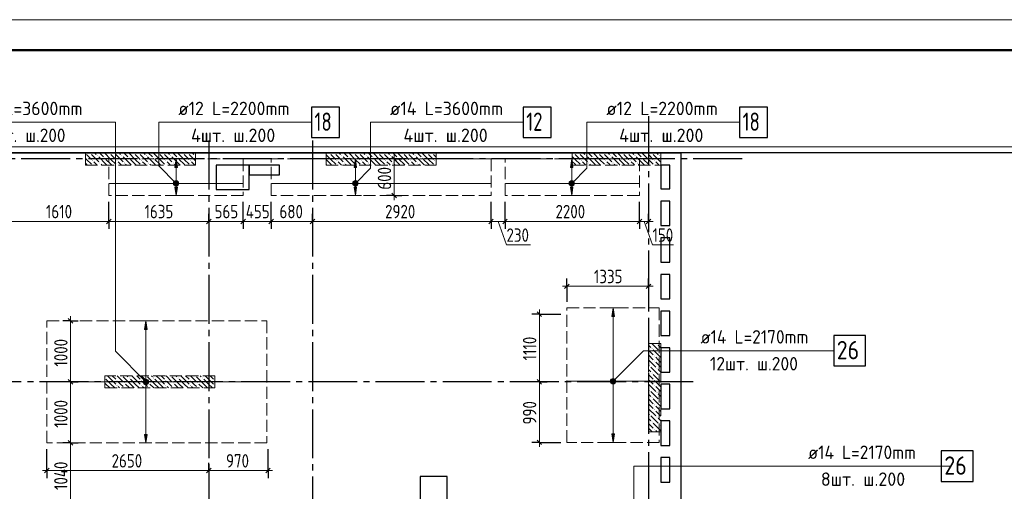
# Model space of a CAD drawing. Header units: millimetres. Extents: x 0 to 43617, y 0 to 59400.
# Tile 30 of 31: x 11528 to 27647, y 51678 to 59400. Entities that reach past the tile are written whole.
import ezdxf

# ---------------------------------------------------------------- set-up
doc = ezdxf.new("R2010")
doc.units = ezdxf.units.MM
doc.linetypes.add('______2', pattern=[270, 200, -70])
doc.linetypes.add('______5', pattern=[1100, 800, -100, 100, -100])
for name, color, linetype, lineweight in [('Standard', 7, 'Continuous', 25), ('ДОП Верх по У', 7, 'Continuous', 25), ('ЖБ Пилон', 180, 'Continuous', 25), ('Оси', 40, '______5', 18), ('Позиционная метка номер позиции', 7, 'Continuous', 13), ('Примечания', 7, 'Continuous', 25)]:
    doc.layers.add(name, color=color, linetype=linetype, lineweight=lineweight)
doc.layers.add('ЖБ Перекрытие верхний уровень', color=7, linetype='Continuous', lineweight=25, true_color=0xe0e0ff)
doc.styles.add('GOST 2.304-81', font='txt')
doc.styles.add('ISOCPEUR', font='txt')

msp = doc.modelspace()

# ---------------------------------------------------------------- hatches: boundary and pattern name
at = {"layer": 'ДОП Верх по У', "linetype": 'Continuous', "lineweight": 13, "transparency": 33554687}
for points in [[(14109, 56980), (14089, 57120), (14069, 56980)], [(17044, 56980), (17024, 57120), (17004, 56980)], [(20586, 56980), (20566, 57120), (20546, 56980)], [(14051, 56720), (14126, 56720), (14121, 56739)], [(14051, 56720), (14121, 56739), (14057, 56739)], [(14057, 56739), (14121, 56739), (14108, 56752)], [(14057, 56739), (14108, 56752), (14070, 56752)], [(14070, 56752), (14108, 56752), (14089, 56758)], [(16986, 56720), (17061, 56720), (17056, 56739)], [(16986, 56720), (17056, 56739), (16992, 56739)], [(16992, 56739), (17056, 56739), (17043, 56752)], [(16992, 56739), (17043, 56752), (17005, 56752)], [(17005, 56752), (17043, 56752), (17024, 56758)], [(20529, 56720), (20604, 56720), (20598, 56739)], [(20529, 56720), (20598, 56739), (20534, 56739)], [(20534, 56739), (20598, 56739), (20585, 56752)], [(20534, 56739), (20585, 56752), (20547, 56752)], [(20547, 56752), (20585, 56752), (20566, 56758)], [(14057, 56701), (14126, 56720), (14051, 56720)], [(14057, 56701), (14121, 56701), (14126, 56720)], [(14070, 56688), (14121, 56701), (14057, 56701)], [(14070, 56688), (14108, 56688), (14121, 56701)], [(14108, 56688), (14070, 56688), (14089, 56683)], [(16992, 56701), (17061, 56720), (16986, 56720)], [(16992, 56701), (17056, 56701), (17061, 56720)], [(17005, 56688), (17056, 56701), (16992, 56701)], [(17005, 56688), (17043, 56688), (17056, 56701)], [(17043, 56688), (17005, 56688), (17024, 56683)], [(20534, 56701), (20604, 56720), (20529, 56720)], [(20534, 56701), (20598, 56701), (20604, 56720)], [(20547, 56688), (20598, 56701), (20534, 56701)], [(20547, 56688), (20585, 56688), (20598, 56701)], [(20585, 56688), (20547, 56688), (20566, 56683)], [(21263, 54540), (21243, 54680), (21223, 54540)], [(13614, 54330), (13594, 54470), (13574, 54330)], [(21224, 53512), (21262, 53512), (21243, 53518)], [(13557, 53470), (13631, 53470), (13626, 53489)], [(13557, 53470), (13626, 53489), (13562, 53489)], [(13562, 53451), (13631, 53470), (13557, 53470)], [(13562, 53489), (13626, 53489), (13613, 53502)], [(13562, 53489), (13613, 53502), (13575, 53502)], [(13562, 53451), (13626, 53451), (13631, 53470)], [(13575, 53438), (13626, 53451), (13562, 53451)], [(13575, 53502), (13613, 53502), (13594, 53508)], [(13575, 53438), (13613, 53438), (13626, 53451)], [(13613, 53438), (13575, 53438), (13594, 53433)], [(21205, 53480), (21280, 53480), (21275, 53499)], [(21205, 53480), (21275, 53499), (21211, 53499)], [(21211, 53461), (21280, 53480), (21205, 53480)], [(21211, 53499), (21275, 53499), (21262, 53512)], [(21211, 53499), (21262, 53512), (21224, 53512)], [(21211, 53461), (21275, 53461), (21280, 53480)], [(21224, 53448), (21275, 53461), (21211, 53461)], [(21224, 53448), (21262, 53448), (21275, 53461)], [(21262, 53448), (21224, 53448), (21243, 53443)]]:
    msp.add_hatch(color=7, dxfattribs=at).paths.add_polyline_path(points)
for points in [[(14109, 56660), (14089, 56520), (14069, 56660)], [(17044, 56660), (17024, 56520), (17004, 56660)], [(20586, 56660), (20566, 56520), (20546, 56660)], [(13614, 52610), (13594, 52470), (13574, 52610)], [(21263, 52620), (21243, 52480), (21223, 52620)]]:
    msp.add_hatch(color=7, dxfattribs=at).paths.add_polyline_path(points, flags=16)
at = {"layer": 'ЖБ Пилон', "linetype": 'Continuous', "lineweight": 18, "transparency": 33554687}
for points in [[(12604, 57217), (12607, 57213), (12604, 57210)], [(12674, 57213), (12681, 57220), (12687, 57213), (12681, 57207)], [(12714, 57093), (12721, 57100), (12727, 57093), (12721, 57087)], [(12794, 57173), (12801, 57180), (12807, 57173), (12801, 57167)], [(12914, 57133), (12921, 57140), (12927, 57133), (12921, 57127)], [(12994, 57213), (13001, 57220), (13007, 57213), (13001, 57207)], [(13074, 57213), (13081, 57220), (13087, 57213), (13081, 57207)], [(13114, 57093), (13121, 57100), (13127, 57093), (13121, 57087)], [(13194, 57173), (13201, 57180), (13207, 57173), (13201, 57167)], [(13314, 57133), (13321, 57140), (13327, 57133), (13321, 57127)], [(13394, 57213), (13401, 57220), (13407, 57213), (13401, 57207)], [(13474, 57213), (13481, 57220), (13487, 57213), (13481, 57207)], [(13514, 57093), (13521, 57100), (13527, 57093), (13521, 57087)], [(13594, 57173), (13601, 57180), (13607, 57173), (13601, 57167)], [(13714, 57133), (13721, 57140), (13727, 57133), (13721, 57127)], [(13794, 57213), (13801, 57220), (13807, 57213), (13801, 57207)], [(13874, 57213), (13881, 57220), (13887, 57213), (13881, 57207)], [(13914, 57093), (13921, 57100), (13927, 57093), (13921, 57087)], [(13994, 57173), (14001, 57180), (14007, 57173), (14001, 57167)], [(14114, 57133), (14121, 57140), (14127, 57133), (14121, 57127)], [(14194, 57213), (14201, 57220), (14207, 57213), (14201, 57207)], [(14274, 57213), (14281, 57220), (14287, 57213), (14281, 57207)], [(14314, 57093), (14321, 57100), (14327, 57093), (14321, 57087)], [(14394, 57173), (14401, 57180), (14404, 57177), (14404, 57170), (14401, 57167)], [(16594, 57213), (16601, 57220), (16607, 57213), (16601, 57207)], [(16674, 57213), (16681, 57220), (16687, 57213), (16681, 57207)], [(16714, 57093), (16721, 57100), (16727, 57093), (16721, 57087)], [(16794, 57173), (16801, 57180), (16807, 57173), (16801, 57167)], [(16914, 57133), (16921, 57140), (16927, 57133), (16921, 57127)], [(16994, 57213), (17001, 57220), (17007, 57213), (17001, 57207)], [(17074, 57213), (17081, 57220), (17087, 57213), (17081, 57207)], [(17114, 57093), (17121, 57100), (17127, 57093), (17121, 57087)], [(17194, 57173), (17201, 57180), (17207, 57173), (17201, 57167)], [(17314, 57133), (17321, 57140), (17327, 57133), (17321, 57127)], [(17394, 57213), (17401, 57220), (17407, 57213), (17401, 57207)], [(17474, 57213), (17481, 57220), (17487, 57213), (17481, 57207)], [(17514, 57093), (17521, 57100), (17527, 57093), (17521, 57087)], [(17594, 57173), (17601, 57180), (17607, 57173), (17601, 57167)], [(17714, 57133), (17721, 57140), (17727, 57133), (17721, 57127)], [(17794, 57213), (17801, 57220), (17807, 57213), (17801, 57207)], [(17874, 57213), (17881, 57220), (17887, 57213), (17881, 57207)], [(17914, 57093), (17921, 57100), (17927, 57093), (17921, 57087)], [(17994, 57173), (18001, 57180), (18007, 57173), (18001, 57167)], [(18114, 57133), (18121, 57140), (18127, 57133), (18121, 57127)], [(18194, 57213), (18201, 57220), (18207, 57213), (18201, 57207)], [(18274, 57213), (18281, 57220), (18287, 57213), (18281, 57207)], [(18314, 57093), (18321, 57100), (18327, 57093), (18321, 57087)], [(20594, 57213), (20601, 57220), (20607, 57213), (20601, 57207)], [(20674, 57213), (20681, 57220), (20687, 57213), (20681, 57207)], [(20714, 57093), (20721, 57100), (20727, 57093), (20721, 57087)], [(20794, 57173), (20801, 57180), (20807, 57173), (20801, 57167)], [(20914, 57133), (20921, 57140), (20927, 57133), (20921, 57127)], [(20994, 57213), (21001, 57220), (21007, 57213), (21001, 57207)], [(21074, 57213), (21081, 57220), (21087, 57213), (21081, 57207)], [(21114, 57093), (21121, 57100), (21127, 57093), (21121, 57087)], [(21194, 57173), (21201, 57180), (21207, 57173), (21201, 57167)], [(21314, 57133), (21321, 57140), (21327, 57133), (21321, 57127)], [(21394, 57213), (21401, 57220), (21407, 57213), (21401, 57207)], [(21474, 57213), (21481, 57220), (21487, 57213), (21481, 57207)], [(21514, 57093), (21521, 57100), (21527, 57093), (21521, 57087)], [(21594, 57173), (21601, 57180), (21607, 57173), (21601, 57167)], [(21714, 57133), (21721, 57140), (21727, 57133), (21721, 57127)], [(21794, 57213), (21801, 57220), (21807, 57213), (21801, 57207)], [(21874, 57213), (21881, 57220), (21887, 57213), (21881, 57207)], [(21914, 57093), (21921, 57100), (21927, 57093), (21921, 57087)], [(21994, 57173), (22001, 57180), (22007, 57173), (22001, 57167)], [(12834, 57053), (12841, 57060), (12847, 57053), (12841, 57047)], [(13234, 57053), (13241, 57060), (13247, 57053), (13241, 57047)], [(13634, 57053), (13641, 57060), (13647, 57053), (13641, 57047)], [(14034, 57053), (14041, 57060), (14047, 57053), (14041, 57047)], [(16834, 57053), (16841, 57060), (16847, 57053), (16841, 57047)], [(17234, 57053), (17241, 57060), (17247, 57053), (17241, 57047)], [(17634, 57053), (17641, 57060), (17647, 57053), (17641, 57047)], [(18034, 57053), (18041, 57060), (18047, 57053), (18041, 57047)], [(20834, 57053), (20841, 57060), (20847, 57053), (20841, 57047)], [(21234, 57053), (21241, 57060), (21247, 57053), (21241, 57047)], [(21634, 57053), (21641, 57060), (21647, 57053), (21641, 57047)], [(21874, 54013), (21881, 54020), (21887, 54013), (21881, 54007)], [(21954, 54093), (21961, 54100), (21967, 54093), (21961, 54087)], [(21914, 53893), (21921, 53900), (21927, 53893), (21921, 53887)], [(21994, 53973), (22001, 53980), (22007, 53973), (22001, 53967)], [(21834, 53733), (21841, 53740), (21847, 53733), (21841, 53727)], [(21914, 53813), (21921, 53820), (21927, 53813), (21921, 53807)], [(21954, 53693), (21961, 53700), (21967, 53693), (21961, 53687)], [(12924, 53537), (12927, 53533), (12924, 53530)], [(13204, 53570), (13201, 53567), (13198, 53570)], [(13314, 53533), (13321, 53540), (13327, 53533), (13321, 53527)], [(13604, 53570), (13601, 53567), (13598, 53570)], [(13714, 53533), (13721, 53540), (13727, 53533), (13721, 53527)], [(14004, 53570), (14001, 53567), (13998, 53570)], [(14114, 53533), (14121, 53540), (14127, 53533), (14121, 53527)], [(14404, 53570), (14401, 53567), (14398, 53570)], [(14514, 53533), (14521, 53540), (14527, 53533), (14521, 53527)], [(21874, 53613), (21881, 53620), (21887, 53613), (21881, 53607)], [(21994, 53573), (22001, 53580), (22007, 53573), (22001, 53567)], [(13114, 53493), (13121, 53500), (13127, 53493), (13121, 53487)], [(13114, 53413), (13121, 53420), (13127, 53413), (13121, 53407)], [(13234, 53453), (13241, 53460), (13247, 53453), (13241, 53447)], [(13234, 53373), (13241, 53380), (13247, 53373), (13244, 53370), (13238, 53370)], [(13514, 53493), (13521, 53500), (13527, 53493), (13521, 53487)], [(13514, 53413), (13521, 53420), (13527, 53413), (13521, 53407)], [(13634, 53453), (13641, 53460), (13647, 53453), (13641, 53447)], [(13634, 53373), (13641, 53380), (13647, 53373), (13644, 53370), (13638, 53370)], [(13914, 53493), (13921, 53500), (13927, 53493), (13921, 53487)], [(13914, 53413), (13921, 53420), (13927, 53413), (13921, 53407)], [(14034, 53453), (14041, 53460), (14047, 53453), (14041, 53447)], [(14034, 53373), (14041, 53380), (14047, 53373), (14044, 53370), (14038, 53370)], [(14314, 53493), (14321, 53500), (14327, 53493), (14321, 53487)], [(14314, 53413), (14321, 53420), (14327, 53413), (14321, 53407)], [(14434, 53453), (14441, 53460), (14447, 53453), (14441, 53447)], [(14434, 53373), (14441, 53380), (14447, 53373), (14444, 53370), (14438, 53370)], [(14714, 53493), (14721, 53500), (14724, 53497), (14724, 53490), (14721, 53487)], [(14714, 53413), (14721, 53420), (14724, 53417), (14724, 53410), (14721, 53407)], [(21914, 53493), (21921, 53500), (21927, 53493), (21921, 53487)], [(21914, 53413), (21921, 53420), (21927, 53413), (21921, 53407)], [(21834, 53333), (21841, 53340), (21847, 53333), (21841, 53327)], [(21874, 53213), (21881, 53220), (21887, 53213), (21881, 53207)], [(21954, 53293), (21961, 53300), (21967, 53293), (21961, 53287)], [(21914, 53093), (21921, 53100), (21927, 53093), (21921, 53087)], [(21994, 53173), (22001, 53180), (22007, 53173), (22001, 53167)], [(21834, 52933), (21841, 52940), (21847, 52933), (21841, 52927)], [(21914, 53013), (21921, 53020), (21927, 53013), (21921, 53007)], [(21954, 52893), (21961, 52900), (21967, 52893), (21961, 52887)], [(21874, 52813), (21881, 52820), (21887, 52813), (21881, 52807)], [(21994, 52773), (22001, 52780), (22007, 52773), (22001, 52767)], [(21914, 52693), (21921, 52700), (21927, 52693), (21921, 52687)]]:
    msp.add_hatch(color=7, dxfattribs=at).paths.add_polyline_path(points, flags=16)
at = {"layer": 'Позиционная метка номер позиции', "linetype": 'Continuous', "lineweight": 13, "transparency": 33554687}
for points in [[(14057, 56688), (14100, 56763), (14046, 56709)], [(14046, 56709), (14100, 56763), (14077, 56763)], [(14046, 56709), (14077, 56763), (14046, 56731)], [(14046, 56731), (14077, 56763), (14057, 56752)], [(14057, 56688), (14121, 56752), (14100, 56763)], [(14077, 56677), (14121, 56752), (14057, 56688)], [(14077, 56677), (14132, 56731), (14121, 56752)], [(16981, 56731), (17056, 56688), (16992, 56752)], [(16992, 56752), (17067, 56709), (17012, 56763)], [(16992, 56752), (17056, 56688), (17067, 56709)], [(17012, 56763), (17067, 56709), (17067, 56731)], [(17012, 56763), (17067, 56731), (17035, 56763)], [(17035, 56763), (17067, 56731), (17056, 56752)], [(20523, 56731), (20598, 56688), (20534, 56752)], [(20534, 56752), (20609, 56709), (20555, 56763)], [(20534, 56752), (20598, 56688), (20609, 56709)], [(20555, 56763), (20609, 56709), (20609, 56731)], [(20555, 56763), (20609, 56731), (20578, 56763)], [(20578, 56763), (20609, 56731), (20598, 56752)], [(14100, 56677), (14132, 56731), (14077, 56677)], [(14100, 56677), (14132, 56709), (14132, 56731)], [(14132, 56709), (14100, 56677), (14121, 56688)], [(16981, 56709), (17035, 56677), (16981, 56731)], [(16981, 56731), (17035, 56677), (17056, 56688)], [(17012, 56677), (16981, 56709), (16992, 56688)], [(16981, 56709), (17012, 56677), (17035, 56677)], [(20523, 56709), (20578, 56677), (20523, 56731)], [(20523, 56731), (20578, 56677), (20598, 56688)], [(20555, 56677), (20523, 56709), (20534, 56688)], [(20523, 56709), (20555, 56677), (20578, 56677)], [(21211, 53512), (21286, 53469), (21232, 53523)], [(21232, 53523), (21286, 53469), (21286, 53491)], [(21232, 53523), (21286, 53491), (21254, 53523)], [(21254, 53523), (21286, 53491), (21275, 53512)], [(13562, 53438), (13605, 53513), (13551, 53459)], [(13551, 53459), (13605, 53513), (13583, 53513)], [(13551, 53459), (13583, 53513), (13551, 53481)], [(13551, 53481), (13583, 53513), (13562, 53502)], [(13562, 53438), (13626, 53502), (13605, 53513)], [(13583, 53427), (13626, 53502), (13562, 53438)], [(13583, 53427), (13637, 53481), (13626, 53502)], [(13605, 53427), (13637, 53481), (13583, 53427)], [(13605, 53427), (13637, 53459), (13637, 53481)], [(13637, 53459), (13605, 53427), (13626, 53438)], [(21200, 53491), (21275, 53448), (21211, 53512)], [(21200, 53469), (21254, 53437), (21200, 53491)], [(21200, 53491), (21254, 53437), (21275, 53448)], [(21232, 53437), (21200, 53469), (21211, 53448)], [(21200, 53469), (21232, 53437), (21254, 53437)], [(21211, 53512), (21275, 53448), (21286, 53469)]]:
    msp.add_hatch(color=7, dxfattribs=at).paths.add_polyline_path(points)

# ---------------------------------------------------------------- linework, layer by layer
at = {"layer": 'Standard', "color": 7, "linetype": 'Continuous', "lineweight": 25, "transparency": 33554687}
for p, q in [((8924, 57220), (22354, 57220)), ((17622, 57158), (17697, 57083)), ((22354, 57220), (22354, 50590)), ((14744, 57020), (14744, 56620)), ((15284, 57020), (14744, 57020)), ((15284, 56620), (15284, 57020)), ((15284, 57020), (15284, 56860)), ((15784, 57020), (15284, 57020)), ((15784, 56860), (15784, 57020)), ((22024, 57020), (22024, 56630)), ((22174, 57020), (22024, 57020)), ((22174, 56630), (22174, 57020)), ((15284, 56860), (15784, 56860)), ((14744, 56620), (15284, 56620)), ((22024, 56630), (22174, 56630)), ((17622, 56558), (17697, 56483)), ((22024, 56430), (22024, 56030)), ((22174, 56430), (22024, 56430)), ((22174, 56030), (22174, 56430)), ((12951, 56060), (13026, 56135)), ((14586, 56060), (14661, 56135)), ((15151, 56060), (15226, 56135)), ((15606, 56060), (15681, 56135)), ((16286, 56060), (16361, 56135)), ((19206, 56060), (19281, 56135)), ((19436, 56060), (19511, 56135)), ((21636, 56060), (21711, 56135)), ((21786, 56060), (21861, 56135)), ((22024, 56030), (22174, 56030)), ((22024, 55830), (22024, 55430)), ((22174, 55830), (22024, 55830)), ((22174, 55430), (22174, 55830)), ((22024, 55430), (22174, 55430)), ((22024, 55230), (22024, 54830)), ((22174, 55230), (22024, 55230)), ((22174, 54830), (22174, 55230)), ((20449, 54997), (20524, 55072)), ((21786, 54997), (21861, 55072)), ((22024, 54830), (22174, 54830)), ((12324, 54508), (12399, 54433)), ((19998, 54618), (20073, 54543)), ((22024, 54630), (22024, 54230)), ((22174, 54630), (22024, 54630)), ((22174, 54230), (22174, 54630)), ((22024, 54230), (22174, 54230)), ((22024, 54030), (22024, 53630)), ((22174, 54030), (22024, 54030)), ((22174, 53630), (22174, 54030)), ((22024, 53630), (22174, 53630)), ((12324, 53508), (12399, 53433)), ((19998, 53508), (20073, 53433)), ((22024, 53430), (22024, 53030)), ((22174, 53430), (22024, 53430)), ((22174, 53030), (22174, 53430)), ((22024, 53030), (22174, 53030)), ((22024, 52830), (22024, 52430)), ((22174, 52830), (22024, 52830)), ((22174, 52430), (22174, 52830)), ((12324, 52508), (12399, 52433)), ((19998, 52518), (20073, 52443)), ((22024, 52430), (22174, 52430)), ((22024, 52230), (22024, 51830)), ((22174, 52230), (22024, 52230)), ((22174, 51830), (22174, 52230)), ((11936, 51980), (12011, 52055)), ((14586, 51980), (14661, 52055)), ((15557, 51980), (15631, 52055)), ((18084, 51920), (18084, 50260)), ((18524, 51920), (18084, 51920)), ((18524, 50660), (18524, 51920)), ((22024, 51830), (22174, 51830))]:
    msp.add_line(p, q, dxfattribs=at)
at = {"layer": 'Standard', "color": 251, "linetype": 'Continuous', "lineweight": -3, "true_color": 0x656565, "transparency": 33554687}
for p, q in [((17660, 57120), (17314, 57120)), ((17660, 57120), (17535, 57120)), ((17660, 57120), (17785, 57120)), ((17660, 56520), (17535, 56520)), ((17660, 56520), (17785, 56520)), ((17660, 56520), (17660, 56520)), ((21674, 56098), (21674, 56420)), ((12989, 56098), (12989, 56223)), ((12989, 56098), (12989, 55973)), ((14624, 56098), (14624, 56223)), ((14624, 56098), (14624, 55973)), ((14624, 56098), (14624, 56098)), ((15189, 56098), (15189, 56223)), ((15189, 56098), (15189, 55973)), ((15644, 56098), (15644, 56223)), ((15644, 56098), (15644, 55973)), ((16324, 56098), (16324, 56223)), ((16324, 56098), (16324, 55973)), ((16324, 56098), (16324, 56098)), ((19244, 56098), (19244, 56223)), ((19244, 56098), (19244, 55973)), ((19474, 56098), (19474, 56223)), ((19474, 56098), (19474, 55973)), ((21674, 56098), (21674, 56223)), ((21674, 56098), (21674, 55973)), ((21824, 56098), (21824, 56223)), ((21824, 56098), (21824, 55973)), ((21824, 56098), (21824, 56098)), ((20487, 55035), (20487, 55160)), ((21824, 55035), (21824, 55160)), ((20487, 55035), (20487, 54909)), ((20487, 55035), (20487, 54780)), ((21824, 55035), (21824, 54909)), ((21824, 55035), (21824, 54680)), ((20036, 54580), (19911, 54580)), ((20036, 54580), (20161, 54580)), ((20036, 54580), (20387, 54580)), ((12362, 54470), (12237, 54470)), ((12362, 54470), (12487, 54470)), ((12362, 54470), (12362, 54470)), ((12362, 53470), (12237, 53470)), ((12362, 53470), (12487, 53470)), ((12362, 53470), (12362, 53470)), ((20036, 53470), (19911, 53470)), ((20036, 53470), (20161, 53470)), ((20036, 53470), (20036, 53470)), ((12362, 52470), (12237, 52470)), ((12362, 52470), (12487, 52470)), ((20036, 52480), (19911, 52480)), ((20036, 52480), (20161, 52480)), ((20036, 52480), (20387, 52480)), ((11974, 52017), (11974, 52370)), ((15594, 52017), (15594, 52370)), ((11974, 52017), (11974, 52142)), ((14624, 52017), (14624, 52142)), ((15594, 52017), (15594, 52142)), ((11974, 52017), (11974, 51892)), ((14624, 52017), (14624, 51892)), ((14624, 52017), (14624, 52017)), ((15594, 52017), (15594, 51892))]:
    msp.add_line(p, q, dxfattribs=at)
at = {"layer": 'Standard', "color": 7, "linetype": 'Continuous', "lineweight": 13, "transparency": 33554687}
for p, q in [((17660, 57120), (17660, 57195)), ((17660, 57120), (17660, 56520)), ((17660, 56520), (17660, 56445)), ((11381, 56098), (12989, 56098)), ((12989, 56098), (14624, 56098)), ((14624, 56098), (15189, 56098)), ((15189, 56098), (15644, 56098)), ((15644, 56098), (16324, 56098)), ((16324, 56098), (19244, 56098)), ((19244, 56098), (19474, 56098)), ((19359, 56098), (19498, 55713)), ((19474, 56098), (21674, 56098)), ((21674, 56098), (21824, 56098)), ((21749, 56098), (21888, 55713)), ((21824, 56098), (21899, 56098)), ((19498, 55713), (19889, 55713)), ((21888, 55713), (22232, 55713)), ((20487, 55035), (20412, 55035)), ((20487, 55035), (21824, 55035)), ((21824, 55035), (21899, 55035)), ((20036, 54580), (20036, 54655)), ((12362, 54470), (12362, 54545)), ((12362, 53470), (12362, 52470)), ((20036, 53470), (20036, 52480)), ((12362, 52470), (12362, 51430)), ((20036, 52480), (20036, 52405)), ((11974, 52017), (11899, 52017)), ((11974, 52017), (14624, 52017)), ((14624, 52017), (15594, 52017)), ((15594, 52017), (15669, 52017))]:
    msp.add_line(p, q, dxfattribs=at)
msp.add_lwpolyline([(0, 0), (42000, 0), (42000, 59400), (0, 59400), (0, 0)], close=True, dxfattribs=at)
at = {"layer": 'Standard', "color": 7, "linetype": 'Continuous', "lineweight": 18, "transparency": 33554687}
msp.add_lwpolyline([(42000, 59400), (0, 59400), (0, 0), (42000, 0), (42000, 59400)], dxfattribs=at)
at = {"layer": 'Standard', "color": 7, "linetype": 'Continuous', "lineweight": 13, "transparency": 33554687}
for points in [[(42000, 59400), (0, 59400), (0, 0), (42000, 0), (42000, 59400)], [(7674, 10380), (33074, 10380), (33074, 57220), (7674, 57220), (7674, 10380)], [(20036, 54580), (20036, 53722), (20036, 53722), (20036, 53470)], [(12362, 54470), (12362, 53617), (12362, 53617), (12362, 53470)]]:
    msp.add_lwpolyline(points, dxfattribs=at)
at = {"layer": 'Standard', "color": 7, "linetype": 'Continuous', "lineweight": 50, "transparency": 33554687}
msp.add_lwpolyline([(2000, 58900), (41500, 58900), (41500, 500), (2000, 500), (2000, 58900)], close=True, dxfattribs=at)
at = {"layer": 'Standard', "color": 254, "linetype": 'Continuous', "lineweight": 18, "true_color": 0xc4c4ff, "transparency": 33554687}
msp.add_lwpolyline([(7294, 10000), (33174, 10000), (33174, 57320), (7294, 57320), (7294, 10000)], dxfattribs=at)
at = {"layer": 'Standard', "color": 7, "linetype": 'Continuous', "lineweight": 25, "transparency": 33554687}
msp.add_lwpolyline([(7394, 10100), (33074, 10100), (33074, 57220), (7394, 57220), (7394, 10100)], dxfattribs=at)
at = {"layer": 'Standard', "color": 251, "linetype": 'Continuous', "lineweight": -3, "true_color": 0x656565, "transparency": 33554687}
for points in [[(12989, 56098), (12989, 56115), (12989, 56115), (12989, 56115), (12989, 56115), (12989, 56115), (12989, 56115), (12989, 56115), (12989, 56115), (12989, 56115), (12989, 56115), (12989, 56115), (12989, 56115), (12989, 56420)], [(15189, 56098), (15189, 56115), (15189, 56115), (15189, 56115), (15189, 56115), (15189, 56115), (15189, 56115), (15189, 56115), (15189, 56115), (15189, 56420)], [(15644, 56098), (15644, 56115), (15644, 56115), (15644, 56115), (15644, 56115), (15644, 56115), (15644, 56115), (15644, 56420)], [(19244, 56098), (19244, 56115), (19244, 56115), (19244, 56420)], [(19474, 56098), (19474, 56115), (19474, 56115), (19474, 56420)], [(12362, 52470), (12345, 52470), (12345, 52470), (12345, 52470), (12345, 52470), (12345, 52470), (12345, 52470), (12342, 52470)]]:
    msp.add_lwpolyline(points, dxfattribs=at)
at = {"layer": 'ДОП Верх по У', "color": 7, "linetype": 'Continuous', "lineweight": 13, "transparency": 33554687}
for p, q in [((10686, 57720), (12794, 57720)), ((14104, 57720), (16190, 57720)), ((17571, 57720), (19679, 57720)), ((21113, 57720), (23199, 57720)), ((22654, 53980), (24718, 53980)), ((24415, 52090), (26479, 52090))]:
    msp.add_line(p, q, dxfattribs=at)
at = {"layer": 'ДОП Верх по У', "color": 251, "linetype": 'Continuous', "lineweight": 13, "true_color": 0x494949, "transparency": 33554687}
for p, q in [((14089, 57120), (13989, 57120)), ((14089, 57120), (14069, 56980)), ((14109, 56980), (14089, 57120)), ((14089, 57120), (14189, 57120)), ((14089, 57120), (14089, 57120)), ((17024, 57120), (16924, 57120)), ((17024, 57120), (17004, 56980)), ((17044, 56980), (17024, 57120)), ((17024, 57120), (17124, 57120)), ((17024, 57120), (17024, 57120)), ((20566, 57120), (20466, 57120)), ((20566, 57120), (20546, 56980)), ((20586, 56980), (20566, 57120)), ((20566, 57120), (20666, 57120)), ((20566, 57120), (20566, 57120)), ((14069, 56980), (14109, 56980)), ((14089, 56750), (14089, 56980)), ((17004, 56980), (17044, 56980)), ((17024, 56750), (17024, 56980)), ((20546, 56980), (20586, 56980)), ((20566, 56750), (20566, 56980)), ((14051, 56720), (14051, 56720)), ((14089, 56520), (14069, 56660)), ((14069, 56660), (14109, 56660)), ((14089, 56660), (14089, 56690)), ((14109, 56660), (14089, 56520)), ((14126, 56720), (14126, 56720)), ((16986, 56720), (16986, 56720)), ((17024, 56520), (17004, 56660)), ((17004, 56660), (17044, 56660)), ((17024, 56660), (17024, 56690)), ((17044, 56660), (17024, 56520)), ((17061, 56720), (17061, 56720)), ((20529, 56720), (20529, 56720)), ((20566, 56520), (20546, 56660)), ((20546, 56660), (20586, 56660)), ((20566, 56660), (20566, 56690)), ((20586, 56660), (20566, 56520)), ((20604, 56720), (20604, 56720)), ((14089, 56520), (13989, 56520)), ((14089, 56520), (14189, 56520)), ((14089, 56520), (14089, 56520)), ((17024, 56520), (16924, 56520)), ((17024, 56520), (17124, 56520)), ((17024, 56520), (17024, 56520)), ((20566, 56520), (20466, 56520)), ((20566, 56520), (20666, 56520)), ((20566, 56520), (20566, 56520)), ((21243, 54680), (21143, 54680)), ((21243, 54680), (21223, 54540)), ((21263, 54540), (21243, 54680)), ((21243, 54680), (21343, 54680)), ((21243, 54680), (21243, 54680)), ((21223, 54540), (21263, 54540)), ((21243, 53510), (21243, 54540)), ((13594, 54470), (13494, 54470)), ((13594, 54470), (13574, 54330)), ((13574, 54330), (13614, 54330)), ((13614, 54330), (13594, 54470)), ((13594, 54470), (13694, 54470)), ((13594, 54470), (13594, 54470)), ((13594, 53500), (13594, 54330)), ((13557, 53470), (13557, 53470)), ((13594, 52610), (13594, 53440)), ((13631, 53470), (13631, 53470)), ((21205, 53480), (21205, 53480)), ((21243, 52620), (21243, 53450)), ((21280, 53480), (21280, 53480)), ((13594, 52470), (13574, 52610)), ((13574, 52610), (13614, 52610)), ((13614, 52610), (13594, 52470)), ((21243, 52480), (21223, 52620)), ((21223, 52620), (21263, 52620)), ((21263, 52620), (21243, 52480)), ((13594, 52470), (13494, 52470)), ((13594, 52470), (13694, 52470)), ((13594, 52470), (13594, 52470)), ((21243, 52480), (21143, 52480)), ((21243, 52480), (21343, 52480)), ((21243, 52480), (21243, 52480))]:
    msp.add_line(p, q, dxfattribs=at)
at = {"layer": 'ДОП Верх по У', "color": 7, "linetype": 'Continuous', "lineweight": 18, "transparency": 33554687}
for p, q in [((12995, 56720), (15183, 56720)), ((15651, 56720), (19237, 56720)), ((19480, 56720), (21668, 56720)), ((11981, 53470), (15567, 53470)), ((20492, 53480), (21992, 53480))]:
    msp.add_line(p, q, dxfattribs=at)
at = {"layer": 'ДОП Верх по У', "color": 7, "linetype": 'Continuous', "lineweight": 25, "transparency": 33554687}
for points in [[(16304, 57470), (16764, 57470), (16764, 57970), (16304, 57970), (16304, 57470)], [(19771, 57470), (20231, 57470), (20231, 57970), (19771, 57970), (19771, 57470)], [(23313, 57470), (23773, 57470), (23773, 57970), (23313, 57970), (23313, 57470)], [(24854, 53730), (25374, 53730), (25374, 54230), (24854, 54230), (24854, 53730)], [(26615, 51840), (27135, 51840), (27135, 52340), (26615, 52340), (26615, 51840)]]:
    msp.add_lwpolyline(points, dxfattribs=at)
at = {"layer": 'ДОП Верх по У', "color": 251, "linetype": 'Continuous', "lineweight": 13, "true_color": 0x494949, "transparency": 33554687}
for centre in [(14089, 56720), (17024, 56720), (20566, 56720), (21243, 53480), (13594, 53470)]:
    msp.add_circle(centre, 37.5, dxfattribs=at)
at = {"layer": 'ЖБ Перекрытие верхний уровень', "color": 7, "linetype": 'Continuous', "lineweight": 18, "transparency": 33554687}
for p, q in [((22354, 57220), (8924, 57220)), ((22354, 50590), (22354, 57220)), ((15284, 57020), (14744, 57020)), ((14744, 57020), (14744, 56620)), ((15284, 56620), (15284, 57020)), ((15784, 57020), (15284, 57020)), ((15284, 57020), (15284, 56860)), ((15784, 56860), (15784, 57020)), ((22024, 56630), (22024, 57020)), ((22024, 57020), (22174, 57020)), ((22174, 57020), (22174, 56630)), ((15284, 56860), (15784, 56860)), ((14744, 56620), (15284, 56620)), ((22174, 56630), (22024, 56630)), ((22024, 56030), (22024, 56430)), ((22024, 56430), (22174, 56430)), ((22174, 56430), (22174, 56030)), ((22174, 56030), (22024, 56030)), ((22024, 55830), (22174, 55830)), ((22024, 55430), (22024, 55830)), ((22174, 55830), (22174, 55430)), ((22174, 55430), (22024, 55430)), ((22024, 54830), (22024, 55230)), ((22024, 55230), (22174, 55230)), ((22174, 55230), (22174, 54830)), ((22174, 54830), (22024, 54830)), ((22024, 54230), (22024, 54630)), ((22024, 54630), (22174, 54630)), ((22174, 54630), (22174, 54230)), ((22174, 54230), (22024, 54230)), ((22024, 53630), (22024, 54030)), ((22024, 54030), (22174, 54030)), ((22174, 54030), (22174, 53630)), ((22174, 53630), (22024, 53630)), ((22024, 53030), (22024, 53430)), ((22024, 53430), (22174, 53430)), ((22174, 53430), (22174, 53030)), ((22174, 53030), (22024, 53030)), ((22024, 52430), (22024, 52830)), ((22024, 52830), (22174, 52830)), ((22174, 52830), (22174, 52430)), ((22174, 52430), (22024, 52430)), ((22024, 51830), (22024, 52230)), ((22024, 52230), (22174, 52230)), ((22174, 52230), (22174, 51830)), ((18524, 51920), (18084, 51920)), ((18084, 51920), (18084, 50660)), ((18524, 50660), (18524, 51920)), ((22174, 51830), (22024, 51830))]:
    msp.add_line(p, q, dxfattribs=at)
at = {"layer": 'ЖБ Пилон', "color": 253, "linetype": '______2', "lineweight": 13, "true_color": 0xa0a0a0, "transparency": 33554687}
for p, q in [((14404, 57220), (12604, 57220)), ((12604, 57220), (12604, 57020)), ((14404, 57020), (14404, 57220)), ((18344, 57220), (16544, 57220)), ((16544, 57220), (16544, 57020)), ((18344, 57020), (18344, 57220)), ((22024, 57220), (20574, 57220)), ((20574, 57220), (20574, 57020)), ((22024, 57020), (22024, 57220)), ((12604, 57020), (14404, 57020)), ((16544, 57020), (18344, 57020)), ((20574, 57020), (22024, 57020)), ((21824, 54100), (21824, 52650)), ((22024, 54100), (21824, 54100)), ((22024, 52650), (22024, 54100)), ((14724, 53570), (12924, 53570)), ((12924, 53570), (12924, 53370)), ((14724, 53370), (14724, 53570)), ((12924, 53370), (14724, 53370)), ((21824, 52650), (22024, 52650))]:
    msp.add_line(p, q, dxfattribs=at)
at = {"layer": 'ЖБ Пилон', "color": 9, "linetype": 'Continuous', "lineweight": 18, "true_color": 0xc7c7c7, "transparency": 33554687}
for p, q in [((12621, 57113), (12604, 57130)), ((12621, 57193), (12701, 57113)), ((12621, 57113), (12701, 57033)), ((12701, 57193), (12821, 57073)), ((12781, 57033), (12741, 57073)), ((12754, 57220), (12781, 57193)), ((12941, 57033), (12821, 57153)), ((12834, 57220), (12901, 57153)), ((13021, 57113), (12914, 57220)), ((12941, 57113), (13021, 57033)), ((13021, 57193), (13101, 57113)), ((13021, 57113), (13101, 57033)), ((13101, 57193), (13221, 57073)), ((13181, 57033), (13141, 57073)), ((13154, 57220), (13181, 57193)), ((13341, 57033), (13221, 57153)), ((13234, 57220), (13301, 57153)), ((13421, 57113), (13314, 57220)), ((13341, 57113), (13421, 57033)), ((13421, 57193), (13501, 57113)), ((13421, 57113), (13501, 57033)), ((13501, 57193), (13621, 57073)), ((13581, 57033), (13541, 57073)), ((13554, 57220), (13581, 57193)), ((13741, 57033), (13621, 57153)), ((13634, 57220), (13701, 57153)), ((13821, 57113), (13714, 57220)), ((13741, 57113), (13821, 57033)), ((13821, 57193), (13901, 57113)), ((13821, 57113), (13901, 57033)), ((13901, 57193), (14021, 57073)), ((13981, 57033), (13941, 57073)), ((13954, 57220), (13981, 57193)), ((14141, 57033), (14021, 57153)), ((14034, 57220), (14101, 57153)), ((14221, 57113), (14114, 57220)), ((14141, 57113), (14221, 57033)), ((14221, 57193), (14301, 57113)), ((14221, 57113), (14301, 57033)), ((14301, 57193), (14404, 57090)), ((14381, 57033), (14341, 57073)), ((14354, 57220), (14381, 57193)), ((16621, 57113), (16544, 57190)), ((16544, 57110), (16621, 57033)), ((16621, 57193), (16701, 57113)), ((16621, 57113), (16701, 57033)), ((16701, 57193), (16821, 57073)), ((16781, 57033), (16741, 57073)), ((16754, 57220), (16781, 57193)), ((16941, 57033), (16821, 57153)), ((16834, 57220), (16901, 57153)), ((17021, 57113), (16914, 57220)), ((16941, 57113), (17021, 57033)), ((17021, 57193), (17101, 57113)), ((17021, 57113), (17101, 57033)), ((17101, 57193), (17221, 57073)), ((17181, 57033), (17141, 57073)), ((17154, 57220), (17181, 57193)), ((17341, 57033), (17221, 57153)), ((17234, 57220), (17301, 57153)), ((17421, 57113), (17314, 57220)), ((17341, 57113), (17421, 57033)), ((17421, 57193), (17501, 57113)), ((17421, 57113), (17501, 57033)), ((17501, 57193), (17621, 57073)), ((17581, 57033), (17541, 57073)), ((17554, 57220), (17581, 57193)), ((17741, 57033), (17621, 57153)), ((17634, 57220), (17701, 57153)), ((17821, 57113), (17714, 57220)), ((17741, 57113), (17821, 57033)), ((17821, 57193), (17901, 57113)), ((17821, 57113), (17901, 57033)), ((17901, 57193), (18021, 57073)), ((17981, 57033), (17941, 57073)), ((17954, 57220), (17981, 57193)), ((18141, 57033), (18021, 57153)), ((18034, 57220), (18101, 57153)), ((18221, 57113), (18114, 57220)), ((18141, 57113), (18221, 57033)), ((18221, 57193), (18301, 57113)), ((18221, 57113), (18301, 57033)), ((18301, 57193), (18344, 57150)), ((18344, 57070), (18341, 57073)), ((20621, 57113), (20574, 57160)), ((20574, 57080), (20621, 57033)), ((20621, 57193), (20701, 57113)), ((20621, 57113), (20701, 57033)), ((20701, 57193), (20821, 57073)), ((20781, 57033), (20741, 57073)), ((20754, 57220), (20781, 57193)), ((20941, 57033), (20821, 57153)), ((20834, 57220), (20901, 57153)), ((21021, 57113), (20914, 57220)), ((20941, 57113), (21021, 57033)), ((21021, 57193), (21101, 57113)), ((21021, 57113), (21101, 57033)), ((21101, 57193), (21221, 57073)), ((21181, 57033), (21141, 57073)), ((21154, 57220), (21181, 57193)), ((21341, 57033), (21221, 57153)), ((21234, 57220), (21301, 57153)), ((21421, 57113), (21314, 57220)), ((21341, 57113), (21421, 57033)), ((21421, 57193), (21501, 57113)), ((21421, 57113), (21501, 57033)), ((21501, 57193), (21621, 57073)), ((21581, 57033), (21541, 57073)), ((21554, 57220), (21581, 57193)), ((21741, 57033), (21621, 57153)), ((21634, 57220), (21701, 57153)), ((21821, 57113), (21714, 57220)), ((21741, 57113), (21821, 57033)), ((21821, 57193), (21901, 57113)), ((21821, 57113), (21901, 57033)), ((21901, 57193), (22021, 57073)), ((21981, 57033), (21941, 57073)), ((21954, 57220), (21981, 57193)), ((22024, 57150), (22021, 57153)), ((12604, 57050), (12621, 57033)), ((12621, 57033), (12634, 57020)), ((12794, 57020), (12781, 57033)), ((12861, 57033), (12874, 57020)), ((12941, 57033), (12954, 57020)), ((13021, 57033), (13034, 57020)), ((13194, 57020), (13181, 57033)), ((13261, 57033), (13274, 57020)), ((13341, 57033), (13354, 57020)), ((13421, 57033), (13434, 57020)), ((13594, 57020), (13581, 57033)), ((13661, 57033), (13674, 57020)), ((13741, 57033), (13754, 57020)), ((13821, 57033), (13834, 57020)), ((13994, 57020), (13981, 57033)), ((14061, 57033), (14074, 57020)), ((14141, 57033), (14154, 57020)), ((14221, 57033), (14234, 57020)), ((14394, 57020), (14381, 57033)), ((16544, 57030), (16554, 57020)), ((16621, 57033), (16634, 57020)), ((16794, 57020), (16781, 57033)), ((16861, 57033), (16874, 57020)), ((16941, 57033), (16954, 57020)), ((17021, 57033), (17034, 57020)), ((17194, 57020), (17181, 57033)), ((17261, 57033), (17274, 57020)), ((17341, 57033), (17354, 57020)), ((17421, 57033), (17434, 57020)), ((17594, 57020), (17581, 57033)), ((17661, 57033), (17674, 57020)), ((17741, 57033), (17754, 57020)), ((17821, 57033), (17834, 57020)), ((17994, 57020), (17981, 57033)), ((18061, 57033), (18074, 57020)), ((18141, 57033), (18154, 57020)), ((18221, 57033), (18234, 57020)), ((20621, 57033), (20634, 57020)), ((20794, 57020), (20781, 57033)), ((20861, 57033), (20874, 57020)), ((20941, 57033), (20954, 57020)), ((21021, 57033), (21034, 57020)), ((21194, 57020), (21181, 57033)), ((21261, 57033), (21274, 57020)), ((21341, 57033), (21354, 57020)), ((21421, 57033), (21434, 57020)), ((21594, 57020), (21581, 57033)), ((21661, 57033), (21674, 57020)), ((21741, 57033), (21754, 57020)), ((21821, 57033), (21834, 57020)), ((21994, 57020), (21981, 57033)), ((21861, 54033), (21824, 54070)), ((21874, 54100), (21981, 53993)), ((21981, 54073), (22024, 54030)), ((21824, 53990), (21901, 53913)), ((21824, 53910), (21901, 53833)), ((21901, 53993), (22021, 53873)), ((21981, 53833), (21941, 53873)), ((22024, 53950), (22021, 53953)), ((21824, 53830), (21941, 53713)), ((21861, 53713), (21981, 53593)), ((21941, 53793), (22024, 53710)), ((22021, 53793), (21981, 53833)), ((13021, 53513), (12964, 53570)), ((13044, 53570), (13101, 53513)), ((13124, 53570), (13221, 53473)), ((13341, 53433), (13221, 53553)), ((13284, 53570), (13301, 53553)), ((13421, 53513), (13364, 53570)), ((13444, 53570), (13501, 53513)), ((13524, 53570), (13621, 53473)), ((13741, 53433), (13621, 53553)), ((13684, 53570), (13701, 53553)), ((13821, 53513), (13764, 53570)), ((13844, 53570), (13901, 53513)), ((13924, 53570), (14021, 53473)), ((14141, 53433), (14021, 53553)), ((14084, 53570), (14101, 53553)), ((14221, 53513), (14164, 53570)), ((14244, 53570), (14301, 53513)), ((14324, 53570), (14421, 53473)), ((14541, 53433), (14421, 53553)), ((14484, 53570), (14501, 53553)), ((14621, 53513), (14564, 53570)), ((14644, 53570), (14701, 53513)), ((21861, 53633), (21824, 53670)), ((21824, 53590), (21901, 53513)), ((21901, 53593), (22021, 53473)), ((21981, 53673), (22024, 53630)), ((22024, 53550), (22021, 53553)), ((12941, 53433), (12924, 53450)), ((12924, 53370), (12924, 53370)), ((12941, 53513), (13021, 53433)), ((12941, 53433), (13004, 53370)), ((13021, 53513), (13101, 53433)), ((13021, 53433), (13084, 53370)), ((13181, 53433), (13141, 53473)), ((13141, 53393), (13164, 53370)), ((13221, 53393), (13181, 53433)), ((13261, 53433), (13324, 53370)), ((13341, 53513), (13421, 53433)), ((13341, 53433), (13404, 53370)), ((13421, 53513), (13501, 53433)), ((13421, 53433), (13484, 53370)), ((13581, 53433), (13541, 53473)), ((13541, 53393), (13564, 53370)), ((13621, 53393), (13581, 53433)), ((13661, 53433), (13724, 53370)), ((13741, 53513), (13821, 53433)), ((13741, 53433), (13804, 53370)), ((13821, 53513), (13901, 53433)), ((13821, 53433), (13884, 53370)), ((13981, 53433), (13941, 53473)), ((13941, 53393), (13964, 53370)), ((14021, 53393), (13981, 53433)), ((14061, 53433), (14124, 53370)), ((14141, 53513), (14221, 53433)), ((14141, 53433), (14204, 53370)), ((14221, 53513), (14301, 53433)), ((14221, 53433), (14284, 53370)), ((14381, 53433), (14341, 53473)), ((14341, 53393), (14364, 53370)), ((14421, 53393), (14381, 53433)), ((14461, 53433), (14524, 53370)), ((14541, 53513), (14621, 53433)), ((14541, 53433), (14604, 53370)), ((14621, 53513), (14701, 53433)), ((14621, 53433), (14684, 53370)), ((21824, 53510), (21901, 53433)), ((21824, 53430), (21941, 53313)), ((21981, 53433), (21941, 53473)), ((21941, 53393), (22024, 53310)), ((22021, 53393), (21981, 53433)), ((21861, 53233), (21824, 53270)), ((21861, 53313), (21981, 53193)), ((21901, 53193), (22021, 53073)), ((21981, 53273), (22024, 53230)), ((21824, 53190), (21901, 53113)), ((21824, 53110), (21901, 53033)), ((21981, 53033), (21941, 53073)), ((22021, 52993), (21981, 53033)), ((22024, 53150), (22021, 53153)), ((21824, 53030), (21941, 52913)), ((21861, 52833), (21824, 52870)), ((21861, 52913), (21981, 52793)), ((21941, 52993), (22024, 52910)), ((21981, 52873), (22024, 52830)), ((21824, 52790), (21901, 52713)), ((21824, 52710), (21884, 52650)), ((21901, 52793), (22021, 52673)), ((22024, 52750), (22021, 52753)), ((21964, 52650), (21941, 52673))]:
    msp.add_line(p, q, dxfattribs=at)
at = {"layer": 'Оси', "color": 8, "linetype": '______5', "lineweight": -3, "transparency": 33554687}
for p, q in [((21824, 57820), (21824, 7100)), ((14624, 57420), (14624, 7100)), ((16324, 57420), (16324, 7100)), ((23354, 57120), (3600, 57120)), ((22554, 53470), (3600, 53470))]:
    msp.add_line(p, q, dxfattribs=at)
at = {"layer": 'Позиционная метка номер позиции', "color": 7, "linetype": 'Continuous', "lineweight": 13, "transparency": 33554687}
for p, q in [((14057, 56752), (14057, 56752)), ((14121, 56752), (14121, 56752)), ((16992, 56752), (16992, 56752)), ((17056, 56752), (17056, 56752)), ((20534, 56752), (20534, 56752)), ((20598, 56752), (20598, 56752)), ((14057, 56688), (14057, 56688)), ((14121, 56688), (14121, 56688)), ((16992, 56688), (16992, 56688)), ((17056, 56688), (17056, 56688)), ((20534, 56688), (20534, 56688)), ((20598, 56688), (20598, 56688)), ((13562, 53502), (13562, 53502)), ((13562, 53438), (13562, 53438)), ((13626, 53502), (13626, 53502)), ((13626, 53438), (13626, 53438)), ((21211, 53512), (21211, 53512)), ((21211, 53448), (21211, 53448)), ((21275, 53512), (21275, 53512)), ((21275, 53448), (21275, 53448))]:
    msp.add_line(p, q, dxfattribs=at)
for points in [[(13594, 53470), (13094, 53970), (13094, 57720), (10594, 57720)], [(14089, 56720), (13804, 57005), (13804, 57720), (16304, 57720)], [(17024, 56720), (17271, 56967), (17271, 57720), (19771, 57720)], [(20566, 56720), (20813, 56967), (20813, 57720), (23313, 57720)], [(21243, 53480), (21743, 53980), (24854, 53980)], [(21242, 50020), (21581, 50359), (21581, 52090), (26774, 52090)]]:
    msp.add_lwpolyline(points, dxfattribs=at)
for centre in [(14089, 56720), (17024, 56720), (20566, 56720), (13594, 53470), (21243, 53480)]:
    msp.add_circle(centre, 45, dxfattribs=at)
at = {"layer": 'Примечания', "color": 7, "linetype": '______2', "lineweight": 18, "transparency": 33554687}
for p, q in [((12989, 57120), (15189, 57120)), ((12989, 56520), (12989, 57120)), ((15189, 57120), (15189, 56520)), ((15644, 57120), (19244, 57120)), ((15644, 56520), (15644, 57120)), ((19244, 57120), (19244, 56520)), ((19474, 57120), (21674, 57120)), ((19474, 56520), (19474, 57120)), ((21674, 57120), (21674, 56520)), ((15189, 56520), (12989, 56520)), ((19244, 56520), (15644, 56520)), ((21674, 56520), (19474, 56520)), ((20487, 54680), (21999, 54680)), ((20487, 52480), (20487, 54680)), ((21999, 54680), (21999, 52480)), ((11974, 54470), (15574, 54470)), ((11974, 52470), (11974, 54470)), ((15574, 54470), (15574, 52470)), ((15574, 52470), (11974, 52470)), ((21999, 52480), (20487, 52480))]:
    msp.add_line(p, q, dxfattribs=at)

# ---------------------------------------------------------------- texts
at = {"layer": 'Standard', "color": 7, "linetype": 'Continuous', "lineweight": 25, "transparency": 33554687, "char_height": 220, "attachment_point": 7, "rotation": 90, "style": 'GOST 2.304-81'}
for s, insert, width in [('600', (17610, 56617), 531.97), ('1000', (12312, 53720), 625.73), ('1110', (19986, 53822), 531.97), ('1000', (12312, 52720), 625.73), ('990', (19986, 52772), 531.97), ('1040', (12312, 51700), 625.73)]:
    msp.add_mtext(s, dxfattribs=dict(at, insert=insert, width=width))
at = {"layer": 'Standard', "color": 7, "linetype": 'Continuous', "lineweight": 25, "transparency": 33554687, "char_height": 220, "attachment_point": 7, "style": 'GOST 2.304-81'}
for s, insert, width in [('1610', (11958, 56148), 578.85), ('1635', (13572, 56148), 594.59), ('565', (14719, 56148), 500.81), ('455', (15229, 56148), 500.82), ('680', (15781, 56148), 531.97), ('2920', (17510, 56148), 672.62), ('2200', (20300, 56148), 672.63), ('230', (19498, 55763), 516.39), ('150', (21888, 55763), 469.51), ('1335', (20929, 55085), 579.01), ('2650', (13033, 52067), 657.06), ('970', (14906, 52067), 531.96)]:
    msp.add_mtext(s, dxfattribs=dict(at, insert=insert, width=width))
at = {"layer": 'ДОП Верх по У', "color": 7, "linetype": 'Continuous', "lineweight": 13, "transparency": 33554687, "attachment_point": 7, "style": 'ISOCPEUR'}
for s, insert, char_height, width in [('\\W0.96;ø14 L=3600mm ', (10706, 57837), 220, 2172.62), ('\\W0.96;ø12 L=2200mm ', (14124, 57837), 220, 2150.52), ('\\W0.96;ø14 L=3600mm ', (17591, 57837), 220, 2172.61), ('\\W0.96;ø12 L=2200mm ', (21133, 57837), 220, 2150.52), ('\\W0.75;18', (16354, 57580), 300, 472.29), ('\\W0.75;12', (19821, 57580), 300, 472.29), ('\\W0.75;18', (23363, 57580), 300, 472.29), ('\\W0.93;11шт. ш.200 ', (10904, 57397), 220, 1773.35), ('\\W0.97;4шт. ш.200 ', (14333, 57397), 220, 1734.41), ('\\W0.97;4шт. ш.200 ', (17811, 57397), 220, 1734.41), ('\\W0.97;4шт. ш.200 ', (21342, 57397), 220, 1734.41), ('\\W0.94;ø14 L=2170mm ', (22674, 54097), 220, 2126.49), ('\\W0.87;26', (24904, 53840), 300, 550.81), ('\\W0.95;12шт. ш.200 ', (22828, 53657), 220, 1819.89), ('\\W0.94;ø14 L=2170mm ', (24435, 52207), 220, 2126.49), ('\\W0.87;26', (26665, 51950), 300, 550.81), ('\\W0.97;8шт. ш.200 ', (24644, 51767), 220, 1712.32)]:
    msp.add_mtext(s, dxfattribs=dict(at, insert=insert, char_height=char_height, width=width))

doc.saveas('drawing.dxf')
